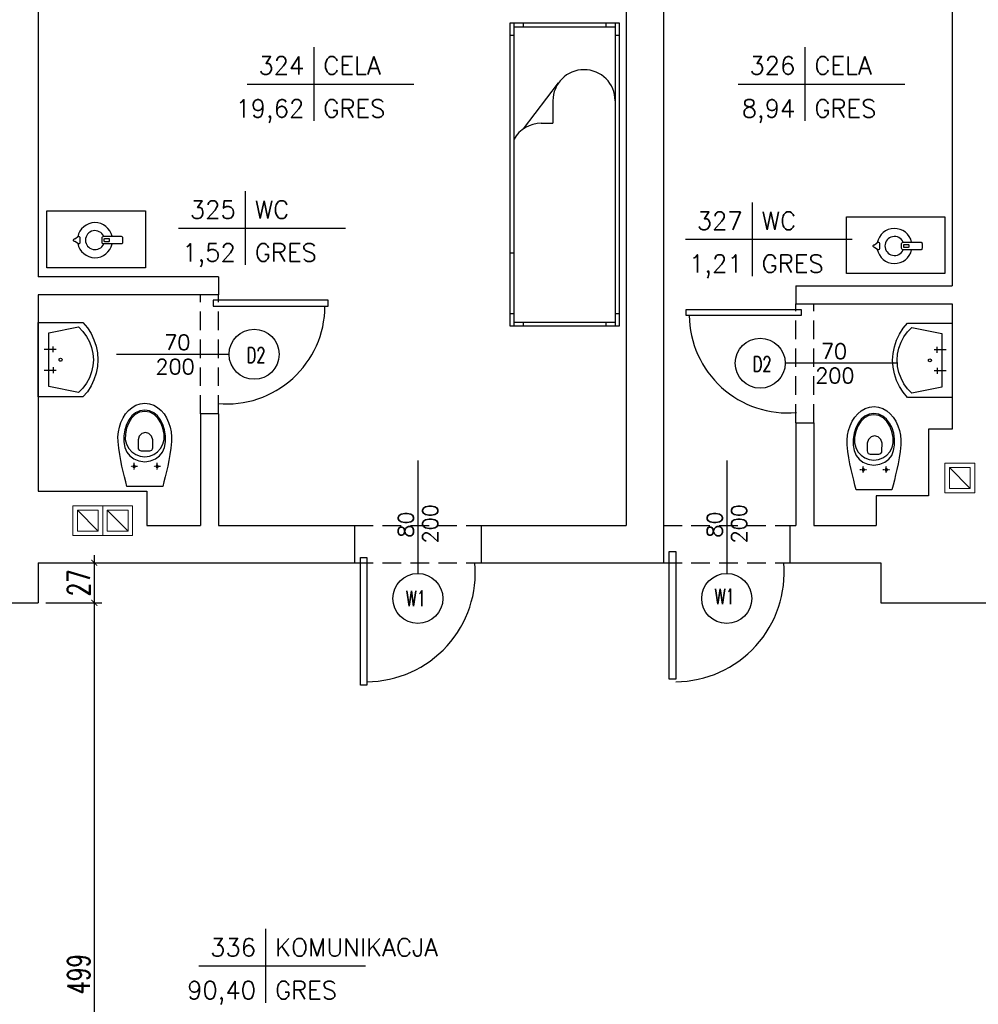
# Model space of a CAD drawing. Header units: millimetres. Extents: x 50026 to 146998, y 1038179 to 1573505.
# Tile 70 of 122: x 59298 to 59942, y 1047189 to 1047850. Entities that reach past the tile are written whole.
import ezdxf
from ezdxf.enums import TextEntityAlignment as Align

# ---------------------------------------------------------------- set-up
doc = ezdxf.new("R2010")
doc.units = ezdxf.units.MM
doc.header["$LTSCALE"] = 0.025
doc.linetypes.add('DASHDOT', pattern=[25.4, 12.7, -6.35, 0, -6.35])
doc.linetypes.add('HIDDEN', pattern=[0.375, 0.25, -0.125])
for name, color, linetype in [('2D-MEBLE', 3, 'Continuous'), ('2D-WYMIARY', 2, 'Continuous'), ('kanalizacja', 16, 'Continuous'), ('opis pomieszczen', 2, 'Continuous'), ('Przybory sanit', 3, 'Continuous'), ('SCIANY', 5, 'Continuous'), ('szrafy', 8, 'Continuous'), ('zA_DRZWI', 7, 'Continuous'), ('zA_DRZWI OPISY', 7, 'Continuous'), ('ściany', 5, 'Continuous')]:
    doc.layers.add(name, color=color, linetype=linetype)
doc.layers.add('went', color=3, linetype='Continuous', lineweight=9)
doc.styles.add('ROMANS', font='romans.shx', dxfattribs={"width": 0.7})
doc.styles.add('STYLE1', font='romans.shx', dxfattribs={"height": 10})
doc.dimstyles.new('SIL', dxfattribs={"dimtxt": 15, "dimasz": 4, "dimexe": 5, "dimexo": 5, "dimgap": 3, "dimtad": 1, "dimdec": 4, "dimrnd": 0.5, "dimdsep": 46, "dimtxsty": 'ROMANS', "dimblk1": 'ARCHTICK', "dimblk2": 'ARCHTICK', "dimsah": 1, "dimcen": 5, "dimdle": 5, "dimclrd": 1, "dimclre": 1, "dimclrt": 2, "dimadec": 1, "dimazin": 0, "dimtfac": 0.013333, "dimtdec": 4, "dimtix": 1, "dimtmove": 0, "dimatfit": 3, "dimldrblk": 'ARCHTICK', "dimfxl": 0, "dimtolj": 1, "dimtzin": 0, "dimarcsym": 0})

# ---------------------------------------------------------------- blocks, each defined once
blk = doc.blocks.new('UMYW')
at = {"layer": 'Przybory sanit'}
for points in [[(0, 23.06, 0), (0, 23.06, 0), (0, 23.06, 0), (0, 23.06, 0), (0, 23.06, 0), (0, 23.06, 0), (0, 23.06, 0), (0, 23.06, 0), (0, 23.06, 0), (0, 23.06, 0), (0, 23.06, 0), (0, 23.06, 0), (0, 23.06, 0), (0, 23.06, 0), (0, 23.06, 0), (0, 23.06, 0), (0, 23.06, 0), (0, 23.06, 0), (0, 23.06, 0), (0, -26.94, 0), (30, -26.94, 0)], [(30, 23.06, 0), (0, 23.06, 0)], [(27, 20.06, 0), (7, 16.06, 0)], [(27, -23.94, 0), (29.92, -20.99, 0), (32.4, -17.66, 0), (34.38, -14.02, 0), (35.83, -10.13, 0), (36.71, -6.07, 0), (37, -1.94, 0), (36.71, 2.2, 0), (35.83, 6.26, 0), (34.38, 10.15, 0), (32.4, 13.79, 0), (29.92, 17.12, 0), (27, 20.06, 0)], [(30, -26.94, 0), (32.95, -23.41, 0), (35.43, -19.55, 0), (37.41, -15.4, 0), (38.84, -11.03, 0), (39.71, -6.52, 0), (40, -1.94, 0), (39.71, 2.65, 0), (38.84, 7.16, 0), (37.41, 11.53, 0), (35.43, 15.68, 0), (32.95, 19.54, 0), (30, 23.06, 0)], [(7, 16.06, 0), (7, -19.94, 0), (27, -23.94, 0)], [(10, 3.06, 0), (10, 7.06, 0)], [(4, 5.06, 0), (12, 5.06, 0)], [(16, -1.94, 0), (15.87, -1.44, 0), (15.5, -1.07, 0), (15, -0.94, 0), (14.5, -1.07, 0), (14.13, -1.44, 0), (14, -1.94, 0), (14.13, -2.44, 0), (14.5, -2.8, 0), (15, -2.94, 0), (15.5, -2.8, 0), (15.87, -2.44, 0), (16, -1.94, 0), (16, -1.94, 0)], [(4, -8.94, 0), (12, -8.94, 0)], [(10, -6.94, 0), (10, -10.94, 0)]]:
    blk.add_polyline3d(points, dxfattribs=at)
blk = doc.blocks.new('kibel1')
at = {"layer": 'Przybory sanit', "color": 3, "linetype": 'Continuous'}
for points in [[(0, -12.02), (3.1, -12.82), (6.4, -13.66), (9.89, -14.52), (13.58, -15.36), (17.45, -16.15), (21.52, -16.87), (25.76, -17.48), (30.18, -17.96), (33.38, -18.04), (36.63, -17.72), (39.86, -17.04), (43, -16), (45.96, -14.61), (48.67, -12.9), (51.06, -10.88), (53.05, -8.56), (54.57, -5.97), (55.53, -3.11), (55.87, 0), (55.53, 3.11), (54.57, 5.97), (53.05, 8.56), (51.06, 10.88), (48.67, 12.9), (45.96, 14.61), (43, 16), (39.86, 17.04), (36.63, 17.72), (33.38, 18.04), (30.18, 17.96), (25.76, 17.48), (21.52, 16.87), (17.45, 16.15), (13.58, 15.36), (9.89, 14.52), (6.4, 13.66), (3.1, 12.82), (0, 12.02)], [(16.56, -0.08), (17.1, 3.92), (18.41, 7.25), (20.42, 9.9), (23.05, 11.88), (26.23, 13.2), (29.87, 13.85), (33.91, 13.84), (37.92, 13.22), (41.57, 12.09), (44.77, 10.49), (47.42, 8.44), (49.43, 5.97), (50.71, 3.13), (51.15, -0.08), (50.71, -3.29), (49.43, -6.15), (47.42, -8.62), (44.77, -10.67), (41.57, -12.27), (37.92, -13.39), (33.91, -14), (29.87, -14.01), (26.23, -13.35), (23.05, -12.04), (20.42, -10.05), (18.41, -7.4), (17.1, -4.07)], [(13.42, 7.49), (13.4, 7.49), (13.39, 7.49), (13.37, 7.5), (13.36, 7.5), (13.34, 7.5), (13.33, 7.5), (13.31, 7.5), (13.3, 7.5), (13.29, 7.51), (13.27, 7.51), (13.26, 7.51), (13.24, 7.52), (13.23, 7.52), (13.21, 7.52), (13.2, 7.53), (13.18, 7.53), (13.17, 7.54), (13.16, 7.54), (13.14, 7.55), (13.13, 7.55), (13.11, 7.56), (13.1, 7.57), (13.09, 7.57), (13.07, 7.58), (13.06, 7.59), (13.05, 7.59), (13.04, 7.6), (13.02, 7.61), (13.01, 7.62), (13, 7.62), (12.99, 7.63), (12.97, 7.64), (12.96, 7.65), (12.95, 7.66), (12.94, 7.67), (12.93, 7.68), (12.92, 7.69), (12.9, 7.7), (12.89, 7.71), (12.88, 7.72), (12.87, 7.73), (12.86, 7.74), (12.85, 7.75), (12.84, 7.77), (12.83, 7.78), (12.83, 7.79), (12.82, 7.8), (12.81, 7.81), (12.8, 7.83), (12.79, 7.84), (12.78, 7.85), (12.78, 7.86), (12.77, 7.88), (12.76, 7.89), (12.75, 7.9), (12.75, 7.92), (12.74, 7.93), (12.74, 7.94), (12.73, 7.96), (12.72, 7.97), (12.72, 7.98), (12.71, 8), (12.71, 8.01), (12.7, 8.03), (12.7, 8.04), (12.7, 8.06), (12.69, 8.07), (12.69, 8.09), (12.69, 8.1), (12.68, 8.11), (12.68, 8.13), (12.68, 8.14), (12.68, 8.16), (12.68, 8.17), (12.68, 8.19), (12.67, 8.2), (12.67, 8.22), (12.67, 8.23), (12.67, 8.25), (12.67, 8.26), (12.68, 8.28), (12.68, 8.29), (12.68, 8.31), (12.68, 8.32), (12.68, 8.34), (12.68, 8.35), (12.69, 8.37), (12.69, 8.38), (12.69, 8.4), (12.69, 8.41), (12.7, 8.43), (12.7, 8.44), (12.71, 8.45), (12.71, 8.47), (12.72, 8.48), (12.72, 8.5), (12.73, 8.51), (12.73, 8.52), (12.74, 8.54), (12.74, 8.55), (12.75, 8.57), (12.76, 8.58), (12.76, 8.59), (12.77, 8.61), (12.78, 8.62), (12.79, 8.63), (12.79, 8.64), (12.8, 8.66), (12.81, 8.67), (12.82, 8.68), (12.83, 8.69), (12.84, 8.7), (12.85, 8.72), (12.86, 8.73), (12.87, 8.74), (12.88, 8.75), (12.89, 8.76), (12.9, 8.77), (12.91, 8.78), (12.92, 8.79), (12.93, 8.8), (12.94, 8.81), (12.95, 8.82), (12.97, 8.83), (12.98, 8.84), (12.99, 8.85), (13, 8.86), (13.01, 8.86), (13.03, 8.87), (13.04, 8.88), (13.05, 8.89), (13.07, 8.89), (13.08, 8.9), (13.09, 8.91), (13.11, 8.91), (13.12, 8.92), (13.13, 8.93), (13.15, 8.93), (13.16, 8.94), (13.18, 8.94), (13.19, 8.95), (13.2, 8.95), (13.22, 8.95), (13.23, 8.96), (13.25, 8.96), (13.26, 8.97), (13.28, 8.97), (13.29, 8.97), (13.31, 8.97), (13.32, 8.98), (13.34, 8.98), (13.35, 8.98), (13.37, 8.98), (13.38, 8.98), (13.39, 8.98), (13.41, 8.98), (13.42, 8.98), (13.44, 8.98), (13.45, 8.98), (13.47, 8.98), (13.48, 8.98), (13.5, 8.98), (13.51, 8.98), (13.53, 8.97), (13.54, 8.97), (13.56, 8.97), (13.57, 8.97), (13.59, 8.96), (13.6, 8.96), (13.62, 8.96), (13.63, 8.95), (13.65, 8.95), (13.66, 8.94), (13.67, 8.94), (13.69, 8.93), (13.7, 8.93), (13.72, 8.92), (13.73, 8.91), (13.74, 8.91), (13.76, 8.9), (13.77, 8.89), (13.78, 8.89), (13.79, 8.88), (13.81, 8.87), (13.82, 8.86), (13.83, 8.86), (13.85, 8.85), (13.86, 8.84), (13.87, 8.83), (13.88, 8.82), (13.89, 8.81), (13.9, 8.8), (13.92, 8.79), (13.93, 8.78), (13.94, 8.77), (13.95, 8.76), (13.96, 8.75), (13.97, 8.74), (13.98, 8.73), (13.99, 8.72), (14, 8.71), (14.01, 8.69), (14.02, 8.68), (14.02, 8.67), (14.03, 8.66), (14.04, 8.65), (14.05, 8.63), (14.06, 8.62), (14.06, 8.61), (14.07, 8.59), (14.08, 8.58), (14.09, 8.57), (14.09, 8.55), (14.1, 8.54), (14.1, 8.53), (14.11, 8.51), (14.12, 8.5), (14.12, 8.48), (14.13, 8.47), (14.13, 8.46), (14.13, 8.44), (14.14, 8.43), (14.14, 8.41), (14.14, 8.4), (14.15, 8.38), (14.15, 8.37), (14.15, 8.35), (14.16, 8.34), (14.16, 8.32), (14.16, 8.31), (14.16, 8.3), (14.16, 8.28), (14.16, 8.27), (14.16, 8.25), (14.16, 8.24), (14.16, 8.22), (14.16, 8.21), (14.16, 8.19), (14.16, 8.18), (14.16, 8.16), (14.16, 8.15), (14.15, 8.13), (14.15, 8.12), (14.15, 8.1), (14.15, 8.09), (14.14, 8.07), (14.14, 8.06), (14.14, 8.04), (14.13, 8.03), (14.13, 8.01), (14.12, 8), (14.12, 7.99), (14.11, 7.97), (14.11, 7.96), (14.1, 7.94), (14.1, 7.93), (14.09, 7.92), (14.08, 7.9), (14.08, 7.89), (14.07, 7.88), (14.06, 7.86), (14.05, 7.85), (14.05, 7.84), (14.04, 7.83), (14.03, 7.81), (14.02, 7.8), (14.01, 7.79), (14, 7.78), (13.99, 7.77), (13.98, 7.76), (13.97, 7.74), (13.96, 7.73), (13.95, 7.72), (13.94, 7.71), (13.93, 7.7), (13.92, 7.69), (13.91, 7.68), (13.9, 7.67), (13.89, 7.66), (13.88, 7.65), (13.86, 7.64), (13.85, 7.63), (13.84, 7.63), (13.83, 7.62), (13.82, 7.61), (13.8, 7.6), (13.79, 7.59), (13.78, 7.59), (13.76, 7.58), (13.75, 7.57), (13.74, 7.57), (13.72, 7.56), (13.71, 7.55), (13.7, 7.55), (13.68, 7.54), (13.67, 7.54), (13.65, 7.53), (13.64, 7.53), (13.63, 7.52), (13.61, 7.52), (13.6, 7.52), (13.58, 7.51), (13.57, 7.51), (13.55, 7.51), (13.54, 7.5), (13.52, 7.5), (13.51, 7.5), (13.49, 7.5), (13.48, 7.5), (13.46, 7.5), (13.45, 7.49), (13.43, 7.49), (13.42, 7.49)], [(50.35, -0.08), (49.81, -3.46), (48.27, -6.4), (45.88, -8.86), (42.79, -10.81), (39.14, -12.22), (35.09, -13.07), (31.6, -13.1), (28.39, -12.3), (25.55, -10.8), (23.19, -8.71), (21.38, -6.14), (20.23, -3.22), (19.83, -0.08), (20.23, 3.07), (21.38, 5.99), (23.19, 8.55), (25.55, 10.65), (28.39, 12.15), (31.6, 12.95), (35.09, 12.92), (39.14, 12.07), (42.79, 10.66), (45.88, 8.71), (48.27, 6.24), (49.81, 3.31)], [(23.94, 0.63), (23.94, 3.3), (24.33, 4.65), (25.17, 5.23), (26.01, 5.35), (31.23, 5.38), (33.7, 4.59), (35.49, 2.72), (36.18, 0.42), (35.48, -1.9), (33.67, -3.79), (31.19, -4.57), (26.01, -4.57), (25.17, -4.45), (24.33, -3.87), (23.94, -2.52)], [(13.42, -7.96), (13.4, -7.96), (13.39, -7.96), (13.37, -7.96), (13.36, -7.96), (13.34, -7.95), (13.33, -7.95), (13.31, -7.95), (13.3, -7.95), (13.29, -7.95), (13.27, -7.94), (13.26, -7.94), (13.24, -7.94), (13.23, -7.93), (13.21, -7.93), (13.2, -7.93), (13.18, -7.92), (13.17, -7.92), (13.16, -7.91), (13.14, -7.91), (13.13, -7.9), (13.11, -7.89), (13.1, -7.89), (13.09, -7.88), (13.07, -7.87), (13.06, -7.87), (13.05, -7.86), (13.04, -7.85), (13.02, -7.84), (13.01, -7.84), (13, -7.83), (12.99, -7.82), (12.97, -7.81), (12.96, -7.8), (12.95, -7.79), (12.94, -7.78), (12.93, -7.77), (12.92, -7.76), (12.9, -7.75), (12.89, -7.74), (12.88, -7.73), (12.87, -7.72), (12.86, -7.71), (12.85, -7.7), (12.84, -7.69), (12.83, -7.68), (12.83, -7.66), (12.82, -7.65), (12.81, -7.64), (12.8, -7.63), (12.79, -7.61), (12.78, -7.6), (12.78, -7.59), (12.77, -7.58), (12.76, -7.56), (12.75, -7.55), (12.75, -7.54), (12.74, -7.52), (12.74, -7.51), (12.73, -7.5), (12.72, -7.48), (12.72, -7.47), (12.71, -7.45), (12.71, -7.44), (12.7, -7.43), (12.7, -7.41), (12.7, -7.4), (12.69, -7.38), (12.69, -7.37), (12.69, -7.35), (12.68, -7.34), (12.68, -7.32), (12.68, -7.31), (12.68, -7.29), (12.68, -7.28), (12.68, -7.26), (12.67, -7.25), (12.67, -7.23), (12.67, -7.22), (12.67, -7.2), (12.67, -7.19), (12.68, -7.17), (12.68, -7.16), (12.68, -7.14), (12.68, -7.13), (12.68, -7.11), (12.68, -7.1), (12.69, -7.09), (12.69, -7.07), (12.69, -7.06), (12.69, -7.04), (12.7, -7.03), (12.7, -7.01), (12.71, -7), (12.71, -6.98), (12.72, -6.97), (12.72, -6.96), (12.73, -6.94), (12.73, -6.93), (12.74, -6.91), (12.74, -6.9), (12.75, -6.89), (12.76, -6.87), (12.76, -6.86), (12.77, -6.85), (12.78, -6.83), (12.79, -6.82), (12.79, -6.81), (12.8, -6.8), (12.81, -6.78), (12.82, -6.77), (12.83, -6.76), (12.84, -6.75), (12.85, -6.74), (12.86, -6.73), (12.87, -6.71), (12.88, -6.7), (12.89, -6.69), (12.9, -6.68), (12.91, -6.67), (12.92, -6.66), (12.93, -6.65), (12.94, -6.64), (12.95, -6.63), (12.97, -6.62), (12.98, -6.61), (12.99, -6.61), (13, -6.6), (13.01, -6.59), (13.03, -6.58), (13.04, -6.57), (13.05, -6.57), (13.07, -6.56), (13.08, -6.55), (13.09, -6.55), (13.11, -6.54), (13.12, -6.53), (13.13, -6.53), (13.15, -6.52), (13.16, -6.52), (13.18, -6.51), (13.19, -6.51), (13.2, -6.5), (13.22, -6.5), (13.23, -6.49), (13.25, -6.49), (13.26, -6.49), (13.28, -6.48), (13.29, -6.48), (13.31, -6.48), (13.32, -6.48), (13.34, -6.47), (13.35, -6.47), (13.37, -6.47), (13.38, -6.47), (13.39, -6.47), (13.41, -6.47), (13.42, -6.47), (13.44, -6.47), (13.45, -6.47), (13.47, -6.47), (13.48, -6.47), (13.5, -6.47), (13.51, -6.48), (13.53, -6.48), (13.54, -6.48), (13.56, -6.48), (13.57, -6.49), (13.59, -6.49), (13.6, -6.49), (13.62, -6.5), (13.63, -6.5), (13.65, -6.51), (13.66, -6.51), (13.67, -6.52), (13.69, -6.52), (13.7, -6.53), (13.72, -6.53), (13.73, -6.54), (13.74, -6.54), (13.76, -6.55), (13.77, -6.56), (13.78, -6.57), (13.79, -6.57), (13.81, -6.58), (13.82, -6.59), (13.83, -6.6), (13.85, -6.6), (13.86, -6.61), (13.87, -6.62), (13.88, -6.63), (13.89, -6.64), (13.9, -6.65), (13.92, -6.66), (13.93, -6.67), (13.94, -6.68), (13.95, -6.69), (13.96, -6.7), (13.97, -6.71), (13.98, -6.72), (13.99, -6.74), (14, -6.75), (14.01, -6.76), (14.02, -6.77), (14.02, -6.78), (14.03, -6.8), (14.04, -6.81), (14.05, -6.82), (14.06, -6.83), (14.06, -6.85), (14.07, -6.86), (14.08, -6.87), (14.09, -6.89), (14.09, -6.9), (14.1, -6.91), (14.1, -6.93), (14.11, -6.94), (14.12, -6.95), (14.12, -6.97), (14.13, -6.98), (14.13, -7), (14.13, -7.01), (14.14, -7.03), (14.14, -7.04), (14.14, -7.05), (14.15, -7.07), (14.15, -7.08), (14.15, -7.1), (14.16, -7.11), (14.16, -7.13), (14.16, -7.14), (14.16, -7.16), (14.16, -7.17), (14.16, -7.19), (14.16, -7.2), (14.16, -7.22), (14.16, -7.23), (14.16, -7.25), (14.16, -7.26), (14.16, -7.28), (14.16, -7.29), (14.16, -7.31), (14.15, -7.32), (14.15, -7.34), (14.15, -7.35), (14.15, -7.37), (14.14, -7.38), (14.14, -7.39), (14.14, -7.41), (14.13, -7.42), (14.13, -7.44), (14.12, -7.45), (14.12, -7.47), (14.11, -7.48), (14.11, -7.49), (14.1, -7.51), (14.1, -7.52), (14.09, -7.53), (14.08, -7.55), (14.08, -7.56), (14.07, -7.57), (14.06, -7.59), (14.05, -7.6), (14.05, -7.61), (14.04, -7.63), (14.03, -7.64), (14.02, -7.65), (14.01, -7.66), (14, -7.67), (13.99, -7.69), (13.98, -7.7), (13.97, -7.71), (13.96, -7.72), (13.95, -7.73), (13.94, -7.74), (13.93, -7.75), (13.92, -7.76), (13.91, -7.77), (13.9, -7.78), (13.89, -7.79), (13.88, -7.8), (13.86, -7.81), (13.85, -7.82), (13.84, -7.83), (13.83, -7.84), (13.82, -7.84), (13.8, -7.85), (13.79, -7.86), (13.78, -7.87), (13.76, -7.87), (13.75, -7.88), (13.74, -7.89), (13.72, -7.89), (13.71, -7.9), (13.7, -7.9), (13.68, -7.91), (13.67, -7.92), (13.65, -7.92), (13.64, -7.92), (13.63, -7.93), (13.61, -7.93), (13.6, -7.94), (13.58, -7.94), (13.57, -7.94), (13.55, -7.95), (13.54, -7.95), (13.52, -7.95), (13.51, -7.95), (13.49, -7.95), (13.48, -7.96), (13.46, -7.96), (13.45, -7.96), (13.43, -7.96), (13.42, -7.96)]]:
    blk.add_lwpolyline(points, close=True, dxfattribs=at)
at = {"layer": 'Przybory sanit', "color": 3, "linetype": 'DASHDOT'}
for points in [[(11.3, 8.22), (15.9, 8.22)], [(13.44, 10.47), (13.44, 5.95)], [(13.44, -4.99), (13.44, -9.5)], [(11.3, -7.23), (15.9, -7.23)]]:
    blk.add_lwpolyline(points, dxfattribs=at)
at = {"layer": 'Przybory sanit', "color": 3, "linetype": 'Continuous'}
for points in [[(13.42, 7.49), (13.42, 7.49)], [(13.42, -7.96), (13.42, -7.96)]]:
    blk.add_lwpolyline(points, dxfattribs=at)
blk = doc.blocks.new('went1')
at = {"layer": 'went', "color": 3, "linetype": 'Continuous'}
blk.add_line((-7, 7), (7, -7), dxfattribs=at)
for points in [[(10, -10), (10, 10), (-10, 10), (-10, -10)], [(7, -7), (7, 7), (-7, 7), (-7, -7)]]:
    blk.add_lwpolyline(points, close=True, dxfattribs=at)
blk = doc.blocks.new('tabela-pow')
at = {"layer": '2D-WYMIARY', "ltscale": 10}
for p, q in [((0, 24.8), (0, -24.8)), ((-44.8, 0), (67.2, 0))]:
    blk.add_line(p, q, dxfattribs=at)
at = {"layer": '2D-WYMIARY', "ltscale": 10, "style": 'STYLE1', "width": 0.7}
for tag, p in [('NR', (-6.4, 6.4)), ('POW', (-6.4, -22.4))]:
    blk.add_attdef(tag, text='', height=16, rotation=360, dxfattribs=at).set_placement(p, align=Align.RIGHT)
for tag, p in [('NAZWA', (6.4, 6.4)), ('POSADZKA', (6.4, -22.4))]:
    blk.add_attdef(tag, p, '', height=16, rotation=360, dxfattribs=at)
blk = doc.blocks.new('łóżko')
at = {"layer": '2D-MEBLE', "color": 3}
for p, q in [((-113.91, 41.23), (81.09, 41.23)), ((-113.91, -28.77), (-113.91, 41.23)), ((-113.91, 38.73), (81.09, 38.73)), ((-111.41, -26.27), (-111.41, 38.73)), ((-105.91, 38.73), (-105.91, 41.23)), ((73.09, 41.23), (73.09, 38.73)), ((78.59, 38.73), (78.59, -26.27)), ((81.09, 41.23), (81.09, -28.77)), ((-113.91, 32.73), (-111.41, 32.73)), ((78.59, 32.73), (81.09, 32.73)), ((-63.84, -1.27), (-49.4, -1.27)), ((-49.4, -8.77), (-49.4, -1.27)), ((-111.41, -20.27), (-113.91, -20.27)), ((81.09, -20.27), (78.59, -20.27)), ((81.09, -26.27), (-113.91, -26.27)), ((81.09, -28.77), (-113.91, -28.77)), ((-105.91, -28.77), (-105.91, -26.27)), ((34.09, -26.27), (34.09, -28.77)), ((73.09, -26.27), (73.09, -28.77))]:
    blk.add_line(p, q, dxfattribs=at)
at = {"layer": '2D-MEBLE', "color": 3, "linetype": 'Continuous'}
blk.add_line((-45.87, -20.12), (-75.41, 2.41), dxfattribs=at)
for centre, start, end in [((-63.84, 18.73), 90, 270), ((-29.4, -8.77), 180, 241.04498)]:
    blk.add_arc(centre, 20, start, end, dxfattribs=at)
blk = doc.blocks.new('czajnik')
at = {"layer": 'ściany', "color": 3, "ltscale": 50}
for points in [[(-13.45, 0.88), (-11.08, 2.57, -0.414214), (-10.08, 1.57), (-10.08, -1.57, -0.414214), (-11.08, -2.57), (-13.45, -0.97, -0.414214), (-14.45, 0.03), (-14.45, -0.12, -0.414214)], [(5.77, 2.57), (17.56, 2.57, -0.414214), (18.56, 1.57), (18.56, -1.57, -0.414214), (17.56, -2.57), (5.77, -2.57, -0.414214), (4.77, -1.57), (4.77, 1.57, -0.414214)], [(6.56, 1.08), (9.25, 1.08, -0.414214), (9.55, 0.78), (9.55, -0.78, -0.414214), (9.25, -1.08), (6.56, -1.08, -0.414214), (6.26, -0.78), (6.26, 0.78, -0.414214)]]:
    blk.add_lwpolyline(points, format="xyb", close=True, dxfattribs=at)
for radius, start, end in [(11.78, 12.61873, 169.11303), (6.39, 23.74395, 336.25605), (11.78, 190.99708, 347.38127)]:
    blk.add_arc((0, 0), radius, start, end, dxfattribs=at)
blk = doc.blocks.new('_ArchTick')
at = {"color": 0, "linetype": 'ByBlock', "const_width": 0.15}
blk.add_lwpolyline([(-0.5, -0.5), (0.5, 0.5)], dxfattribs=at)
blk = doc.blocks.new('*D318')
at = {"layer": 'Defpoints', "color": 0}
for p in [(59310.27, 1047485.7), (59310.27, 1047458.7), (59347.9, 1047458.7)]:
    blk.add_point(p, dxfattribs=at)
at = {"layer": 'szrafy', "color": 1, "lineweight": -2}
for p, q in [((59347.9, 1047490.7), (59347.9, 1047453.7)), ((59315.27, 1047485.7), (59352.9, 1047485.7)), ((59315.27, 1047458.7), (59352.9, 1047458.7))]:
    blk.add_line(p, q, dxfattribs=at)
at = {"layer": 'szrafy', "color": 1, "lineweight": -2, "xscale": 4, "yscale": 4, "zscale": 4}
for p, rotation in [((59347.9, 1047485.7), 90), ((59347.9, 1047458.7), 270)]:
    blk.add_blockref('_ArchTick', p, dxfattribs=dict(at, rotation=rotation))
at = {"layer": 'szrafy', "color": 2, "insert": (59337.4, 1047472.2), "char_height": 15, "attachment_point": 5, "rotation": 90, "style": 'ROMANS'}
blk.add_mtext('\\A1;27', dxfattribs=at)
blk = doc.blocks.new('*D319')
at = {"layer": 'Defpoints', "color": 0}
for p in [(59310.27, 1047458.7), (59310.27, 1046959.7), (59347.9, 1046959.7)]:
    blk.add_point(p, dxfattribs=at)
at = {"layer": 'szrafy', "color": 1, "lineweight": -2}
for p, q in [((59347.9, 1047463.7), (59347.9, 1046954.7)), ((59315.27, 1047458.7), (59352.9, 1047458.7)), ((59315.27, 1046959.7), (59352.9, 1046959.7))]:
    blk.add_line(p, q, dxfattribs=at)
at = {"layer": 'szrafy', "color": 1, "lineweight": -2, "xscale": 4, "yscale": 4, "zscale": 4}
for p, rotation in [((59347.9, 1047458.7), 90), ((59347.9, 1046959.7), 270)]:
    blk.add_blockref('_ArchTick', p, dxfattribs=dict(at, rotation=rotation))
at = {"layer": 'szrafy', "color": 2, "insert": (59337.4, 1047209.2), "char_height": 15, "attachment_point": 5, "rotation": 90, "style": 'ROMANS'}
blk.add_mtext('\\A1;499', dxfattribs=at)

msp = doc.modelspace()

# ---------------------------------------------------------------- linework, layer by layer
at = {"layer": 'SCIANY', "color": 1, "linetype": 'HIDDEN', "ltscale": 2000}
for p, q in [((59419.27224, 1047585.69735), (59419.27224, 1047665.69735)), ((59431.27224, 1047585.69735), (59431.27224, 1047665.69735)), ((59819.27224, 1047579.69735), (59819.27224, 1047659.69735)), ((59831.27224, 1047579.69735), (59831.27224, 1047659.69735)), ((59522.80977, 1047510.69735), (59607.80977, 1047510.69735)), ((59730.27224, 1047510.69735), (59815.27224, 1047510.69735)), ((59522.80977, 1047485.69735), (59607.80977, 1047485.69735)), ((59730.27224, 1047485.69735), (59815.27224, 1047485.69735))]:
    msp.add_line(p, q, dxfattribs=at)
at = {"layer": 'zA_DRZWI', "color": 2, "linetype": 'Continuous'}
for points in [[(59427.81964, 1047662.01676), (59427.81964, 1047658.01783), (59504.94461, 1047658.01783), (59504.94461, 1047662.01676)], [(59822.72411, 1047655.85915), (59822.72411, 1047651.86022), (59745.59913, 1047651.86022), (59745.59913, 1047655.85915)], [(59734.11044, 1047493.14922), (59738.5537, 1047493.14922), (59738.5537, 1047407.4548), (59734.11044, 1047407.4548)], [(59526.64798, 1047489.14922), (59531.09123, 1047489.14922), (59531.09123, 1047403.4548), (59526.64798, 1047403.4548)]]:
    msp.add_lwpolyline(points, close=True, dxfattribs=at)
at = {"layer": 'zA_DRZWI', "color": 1, "linetype": 'Continuous', "ltscale": 15}
for centre, radius, start, end in [((59436.88235, 1047658.32261), 65.98759, 264.82208271, 359.59851271), ((59813.66213, 1047652.32261), 65.98759, 180.40148729, 275.17791729), ((59530.57747, 1047479.08036), 73.31954, 270.40148728, 5.17791729), ((59738.03993, 1047479.08036), 73.31954, 270.40148728, 5.17791729)]:
    msp.add_arc(centre, radius, start, end, dxfattribs=at)
at = {"layer": 'zA_DRZWI OPISY', "color": 7, "linetype": 'Continuous'}
for p, q in [((59362.71328, 1047625.69735), (59438.46213, 1047625.69735)), ((59887.83121, 1047619.69735), (59812.08236, 1047619.69735)), ((59565.30977, 1047554.25632), (59565.30977, 1047478.50747)), ((59772.77224, 1047554.25632), (59772.77224, 1047478.50747))]:
    msp.add_line(p, q, dxfattribs=at)
at = {"layer": 'zA_DRZWI OPISY', "color": 7}
for centre in [(59455.269, 1047625.69735), (59795.27548, 1047619.69735), (59565.30977, 1047461.70059), (59772.77224, 1047461.70059)]:
    msp.add_circle(centre, 16.80688, dxfattribs=at)
at = {"layer": 'ściany'}
for p, q in [((59310.27224, 1048058.69735), (59310.27224, 1047677.69735)), ((59705.27224, 1048058.69735), (59705.27224, 1047510.69735)), ((59730.27224, 1048058.69735), (59730.27224, 1047485.69735)), ((59431.27224, 1047677.69735), (59310.27224, 1047677.69735)), ((59431.27224, 1047677.69735), (59431.27224, 1047665.69735)), ((59819.27224, 1047671.69735), (59924.27224, 1047671.69735)), ((59819.27224, 1047671.69735), (59819.27224, 1047659.69735)), ((59310.27224, 1047665.69735), (59310.27224, 1047533.69735)), ((59431.27224, 1047665.69735), (59310.27224, 1047665.69735)), ((59819.27224, 1047659.69735), (59924.27224, 1047659.69735)), ((59431.27224, 1047585.69735), (59419.27224, 1047585.69735)), ((59419.27224, 1047585.69735), (59419.27224, 1047510.69735)), ((59431.27224, 1047585.69735), (59431.27224, 1047510.69735)), ((59819.27224, 1047579.69735), (59831.27224, 1047579.69735)), ((59819.27224, 1047579.69735), (59819.27224, 1047510.69735)), ((59831.27224, 1047579.69735), (59831.27224, 1047510.69735)), ((59310.27224, 1047533.69735), (59383.27224, 1047533.69735)), ((59383.27224, 1047533.69735), (59383.27224, 1047510.69735)), ((59873.27224, 1047530.69735), (59873.27224, 1047510.69735)), ((59383.27224, 1047510.69735), (59419.27224, 1047510.69735)), ((59431.27224, 1047510.69735), (59522.80977, 1047510.69735)), ((59522.80977, 1047510.69735), (59522.80977, 1047485.69735)), ((59607.80977, 1047510.69735), (59705.27224, 1047510.69735)), ((59607.80977, 1047510.69735), (59607.80977, 1047485.69735)), ((59811.27224, 1047510.69735), (59819.27224, 1047510.69735)), ((59815.27224, 1047510.69735), (59815.27224, 1047485.69735)), ((59831.27224, 1047510.69735), (59873.27224, 1047510.69735)), ((59310.27224, 1047485.69735), (59522.80977, 1047485.69735)), ((59310.27224, 1047485.69735), (59310.27224, 1047458.69735)), ((59607.80977, 1047485.69735), (59730.27224, 1047485.69735)), ((59815.27224, 1047485.69735), (59876.27224, 1047485.69735)), ((59876.27224, 1047485.69735), (59876.27224, 1047458.69735)), ((59876.27224, 1047485.69735), (59876.27224, 1047458.69735)), ((59876.27224, 1047485.69735), (59876.27224, 1047458.69735)), ((59237.27224, 1047458.69735), (59310.27224, 1047458.69735)), ((59876.27224, 1047458.69735), (59949.27224, 1047458.69735))]:
    msp.add_line(p, q, dxfattribs=at)
for points in [[(59864.27224, 1048058.69735), (59924.27224, 1048058.69735), (59924.27224, 1047671.69735)], [(59924.27224, 1047659.69735), (59924.27224, 1047575.44309), (59908.27224, 1047575.44309), (59908.27224, 1047530.69735), (59873.27224, 1047530.69735)]]:
    msp.add_lwpolyline(points, dxfattribs=at)
at = {"layer": 'ściany', "color": 3, "ltscale": 50}
for points in [[(59316.07129, 1047722.05936), (59382.29526, 1047722.05936), (59382.29526, 1047683.81778), (59316.07129, 1047683.81778)], [(59853.22259, 1047718.13254), (59919.44656, 1047718.13254), (59919.44656, 1047679.89096), (59853.22259, 1047679.89096)]]:
    msp.add_lwpolyline(points, close=True, dxfattribs=at)

# ---------------------------------------------------------------- block references
at = {"layer": 'kanalizacja'}
for p in [(59929.39004, 1047542.59501), (59343.55844, 1047513.92914), (59363.55844, 1047513.92914)]:
    msp.add_blockref('went1', p, dxfattribs=at)
at = {"layer": 'opis pomieszczen', "color": 2, "linetype": 'Continuous'}
ref = msp.add_blockref('tabela-pow', (59495.40294, 1047807.25463), dxfattribs=at)
ref.add_attrib('NAZWA', 'CELA', (59501.80294, 1047813.65463), dxfattribs={"layer": '2D-WYMIARY', "ltscale": 10, "height": 12, "rotation": 360, "style": 'ROMANS'})
ref.add_attrib('POSADZKA', 'GRES', (59501.80294, 1047784.85463), dxfattribs={"layer": '2D-WYMIARY', "ltscale": 10, "height": 12, "rotation": 360, "style": 'ROMANS'})
ref.add_attrib('NR', '324', dxfattribs={"layer": '2D-WYMIARY', "ltscale": 10, "height": 12, "rotation": 360, "style": 'ROMANS'}).set_placement((59489.00294, 1047813.65463), align=Align.RIGHT)
ref.add_attrib('POW', '19,62', dxfattribs={"layer": '2D-WYMIARY', "ltscale": 10, "height": 12, "rotation": 360, "style": 'ROMANS'}).set_placement((59489.00294, 1047784.85463), align=Align.RIGHT)
ref = msp.add_blockref('tabela-pow', (59825.29213, 1047807.25463), dxfattribs=at)
ref.add_attrib('NAZWA', 'CELA', (59831.69213, 1047813.65463), dxfattribs={"layer": '2D-WYMIARY', "ltscale": 10, "height": 12, "rotation": 360, "style": 'ROMANS'})
ref.add_attrib('POSADZKA', 'GRES', (59831.69213, 1047784.85463), dxfattribs={"layer": '2D-WYMIARY', "ltscale": 10, "height": 12, "rotation": 360, "style": 'ROMANS'})
ref.add_attrib('NR', '326', dxfattribs={"layer": '2D-WYMIARY', "ltscale": 10, "height": 12, "rotation": 360, "style": 'ROMANS'}).set_placement((59818.89213, 1047813.65463), align=Align.RIGHT)
ref.add_attrib('POW', '8,94', dxfattribs={"layer": '2D-WYMIARY', "ltscale": 10, "height": 12, "rotation": 360, "style": 'ROMANS'}).set_placement((59818.89213, 1047784.85463), align=Align.RIGHT)
ref = msp.add_blockref('tabela-pow', (59449.36101, 1047710.50537), dxfattribs=at)
ref.add_attrib('NAZWA', 'WC', (59455.76101, 1047716.90537), dxfattribs={"layer": '2D-WYMIARY', "ltscale": 10, "height": 12, "rotation": 360, "style": 'ROMANS'})
ref.add_attrib('POSADZKA', 'GRES', (59455.76101, 1047688.10537), dxfattribs={"layer": '2D-WYMIARY', "ltscale": 10, "height": 12, "rotation": 360, "style": 'ROMANS'})
ref.add_attrib('NR', '325', dxfattribs={"layer": '2D-WYMIARY', "ltscale": 10, "height": 12, "rotation": 360, "style": 'ROMANS'}).set_placement((59442.96101, 1047716.90537), align=Align.RIGHT)
ref.add_attrib('POW', '1,52', dxfattribs={"layer": '2D-WYMIARY', "ltscale": 10, "height": 12, "rotation": 360, "style": 'ROMANS'}).set_placement((59442.96101, 1047688.10537), align=Align.RIGHT)
ref = msp.add_blockref('tabela-pow', (59789.90107, 1047702.95347), dxfattribs=at)
ref.add_attrib('NAZWA', 'WC', (59796.30107, 1047709.35347), dxfattribs={"layer": '2D-WYMIARY', "ltscale": 10, "height": 12, "rotation": 360, "style": 'ROMANS'})
ref.add_attrib('POSADZKA', 'GRES', (59796.30107, 1047680.55347), dxfattribs={"layer": '2D-WYMIARY', "ltscale": 10, "height": 12, "rotation": 360, "style": 'ROMANS'})
ref.add_attrib('NR', '327', dxfattribs={"layer": '2D-WYMIARY', "ltscale": 10, "height": 12, "rotation": 360, "style": 'ROMANS'}).set_placement((59783.50107, 1047709.35347), align=Align.RIGHT)
ref.add_attrib('POW', '1,21', dxfattribs={"layer": '2D-WYMIARY', "ltscale": 10, "height": 12, "rotation": 360, "style": 'ROMANS'}).set_placement((59783.50107, 1047680.55347), align=Align.RIGHT)
ref = msp.add_blockref('tabela-pow', (59462.93893, 1047214.9615), dxfattribs=at)
ref.add_attrib('NAZWA', 'KOMUNIKACJA', (59469.33893, 1047221.3615), dxfattribs={"layer": '2D-WYMIARY', "ltscale": 10, "height": 12, "rotation": 360, "style": 'ROMANS'})
ref.add_attrib('POSADZKA', 'GRES', (59469.33893, 1047192.5615), dxfattribs={"layer": '2D-WYMIARY', "ltscale": 10, "height": 12, "rotation": 360, "style": 'ROMANS'})
ref.add_attrib('NR', '336', dxfattribs={"layer": '2D-WYMIARY', "ltscale": 10, "height": 12, "rotation": 360, "style": 'ROMANS'}).set_placement((59456.53893, 1047221.3615), align=Align.RIGHT)
ref.add_attrib('POW', '90,40', dxfattribs={"layer": '2D-WYMIARY', "ltscale": 10, "height": 12, "rotation": 360, "style": 'ROMANS'}).set_placement((59456.53893, 1047192.5615), align=Align.RIGHT)
at = {"layer": 'Przybory sanit', "color": 2, "linetype": 'Continuous', "xscale": -1, "rotation": 180}
msp.add_blockref('UMYW', (59310.27224, 1047620.11298), dxfattribs=at)
at = {"layer": 'Przybory sanit', "color": 2, "linetype": 'Continuous', "xscale": -1}
msp.add_blockref('UMYW', (59924.27224, 1047623.61008), dxfattribs=at)
at = {"layer": 'Przybory sanit', "xscale": -1, "rotation": 270}
for p in [(59381.83808, 1047536.97798), (59871.75454, 1047534.74365)]:
    msp.add_blockref('kibel1', p, dxfattribs=at)
at = {"layer": 'ściany', "color": 2, "xscale": 1.044999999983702, "yscale": 1.044999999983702, "zscale": 1.045, "rotation": 270}
msp.add_blockref('łóżko', (59657.34566, 1047729.2903), dxfattribs=at)
at = {"layer": 'ściany', "color": 2}
for p in [(59348.36039, 1047702.38888), (59885.51168, 1047698.46206)]:
    msp.add_blockref('czajnik', p, dxfattribs=at)

# ---------------------------------------------------------------- texts
at = {"layer": 'zA_DRZWI OPISY', "color": 7, "style": 'ROMANS'}
for s, p in [('70', (59394.90411, 1047628.59511)), ('200', (59388.98369, 1047612.27))]:
    msp.add_text(s, height=10.258067, dxfattribs=at).set_placement(p)
at = {"layer": 'zA_DRZWI OPISY', "color": 7, "style": 'ROMANS', "width": 0.7}
for s, p in [('D2', (59450.30713, 1047620.05854)), ('D2', (59790.3136, 1047614.05854)), ('W1', (59557.21293, 1047456.57556)), ('W1', (59764.6754, 1047457.87409))]:
    msp.add_text(s, height=10.258067, dxfattribs=at).set_placement(p)
at = {"layer": 'zA_DRZWI OPISY', "color": 7, "style": 'ROMANS'}
for s, rotation, p in [('70', 360, (59836.10119, 1047622.59511)), ('200', 360, (59832.25203, 1047606.27)), ('80', 90, (59562.41202, 1047502.52631)), ('200', 90, (59578.73713, 1047498.67714)), ('80', 90, (59769.87449, 1047502.52631)), ('200', 90, (59786.19959, 1047498.67714))]:
    msp.add_text(s, height=10.258067, rotation=rotation, dxfattribs=at).set_placement(p)

# ---------------------------------------------------------------- dimensions: what is measured, and where the dimension line sits
at = {"layer": 'szrafy', "color": 24}
dim = msp.add_linear_dim(base=(59347.90157, 1047458.69735), p1=(59310.27224, 1047485.69735), p2=(59310.27224, 1047458.69735), angle=90, dimstyle='SIL', dxfattribs=at)
dim.commit()
dim.dimension.update_dxf_attribs({"geometry": '*D318', "text_midpoint": (59337.40157, 1047472.19735)})
dim = msp.add_linear_dim(base=(59347.90157, 1046959.69735), p1=(59310.27224, 1047458.69735), p2=(59310.27224, 1046959.69735), angle=90, dimstyle='SIL', override={"dimtmove": 1}, dxfattribs=at)
dim.commit()
dim.dimension.update_dxf_attribs({"geometry": '*D319', "text_midpoint": (59337.40157, 1047209.19735)})

doc.saveas('drawing.dxf')
